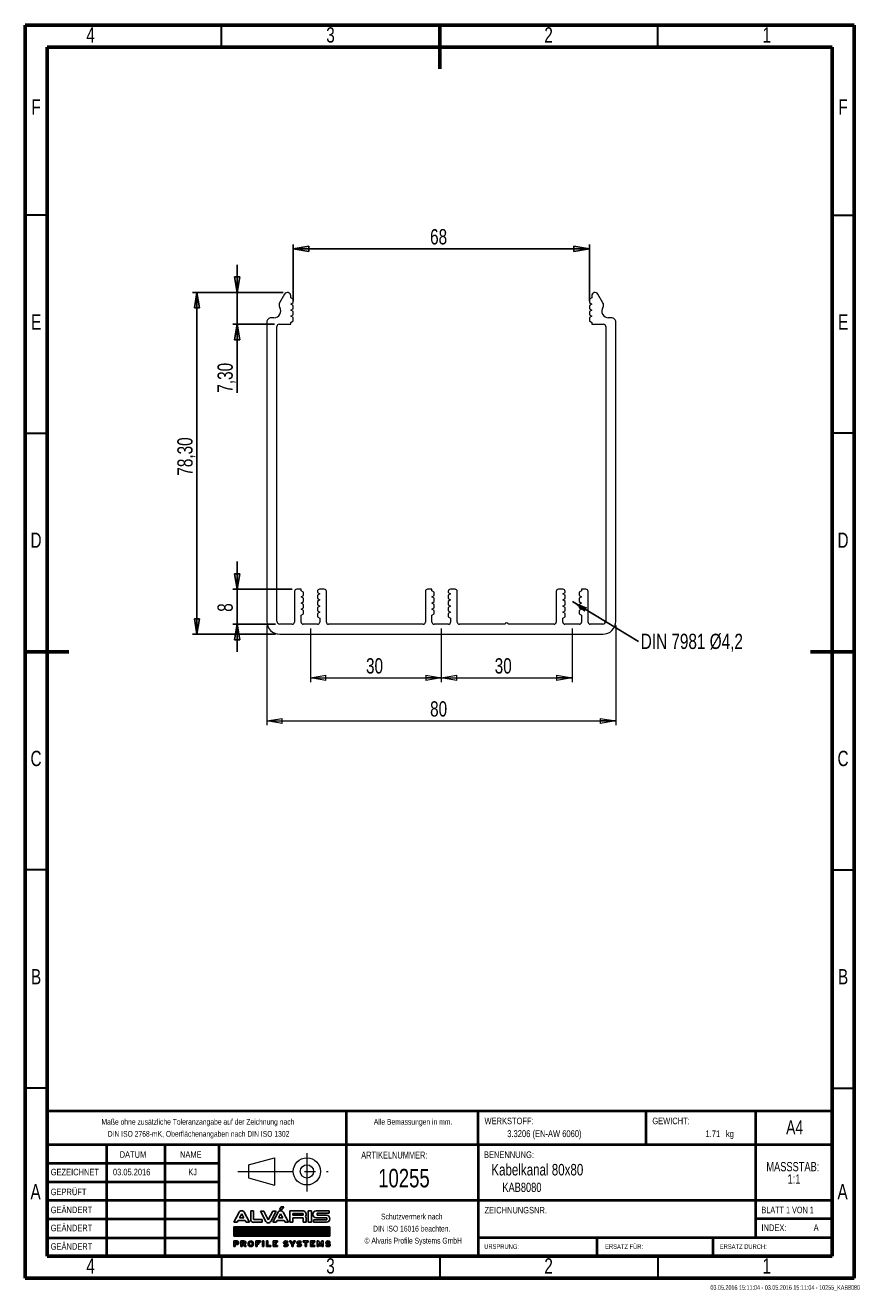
# Model space of a CAD drawing. Header units: millimetres. Extents: x 15 to 206, y 2 to 292.
import ezdxf

# ---------------------------------------------------------------- set-up
doc = ezdxf.new("R2010")
doc.units = ezdxf.units.MM
doc.header["$PDSIZE"] = -1
doc.linetypes.add('CENTERX2', pattern=[20.32, 12.7, -2.54, 2.54, -2.54])
for name, color, linetype in [('FORMAT', 7, 'Continuous'), ('GRAU', 8, 'Continuous'), ('SLD-0', 179, 'Continuous')]:
    doc.layers.add(name, color=color, linetype=linetype)
doc.styles.add('SLDTEXTSTYLE0', font='TXT', dxfattribs={"width": 0.75})
doc.styles.add('SLDTEXTSTYLE1', font='TXT', dxfattribs={"width": 0.692308})
doc.styles.add('SLDTEXTSTYLE2', font='TXT', dxfattribs={"width": 0.7})
doc.dimstyles.new('SLDDIMSTYLE0', dxfattribs={"dimtxt": 3.5, "dimasz": 3.556, "dimexe": 0, "dimexo": 0.0625, "dimgap": 0.875, "dimtad": 1, "dimrnd": 1e-09, "dimzin": 12, "dimdsep": 46, "dimtxsty": 'SLDTEXTSTYLE0', "dimblk1": 'CLOSED', "dimblk2": 'CLOSED', "dimsah": 1, "dimcen": 0.09, "dimadec": 0, "dimazin": 3, "dimtfac": 1, "dimtofl": 0, "dimtmove": 0, "dimatfit": 3, "dimldrblk": 'CLOSED', "dimfxl": 1, "dimfrac": 2, "dimtolj": 1, "dimtzin": 12, "dimarcsym": 0})
doc.dimstyles.new('SLDDIMSTYLE1', dxfattribs={"dimtxt": 3.5, "dimasz": 3.556, "dimexe": 0, "dimexo": 0.0625, "dimgap": 0.875, "dimtad": 1, "dimrnd": 1e-09, "dimzin": 12, "dimdsep": 46, "dimtxsty": 'SLDTEXTSTYLE0', "dimblk1": 'CLOSED', "dimblk2": 'CLOSED', "dimsah": 1, "dimcen": 0.09, "dimadec": 0, "dimazin": 3, "dimtfac": 1, "dimtmove": 0, "dimatfit": 0, "dimldrblk": 'CLOSED', "dimfxl": 1, "dimfrac": 2, "dimtolj": 1, "dimtzin": 12, "dimarcsym": 0})
doc.dimstyles.new('SLDDIMSTYLE2', dxfattribs={"dimtxt": 3.5, "dimasz": 3.556, "dimexe": 0, "dimexo": 0.0625, "dimgap": 0.875, "dimtad": 1, "dimdec": 0, "dimrnd": 1e-09, "dimzin": 12, "dimdsep": 46, "dimtxsty": 'SLDTEXTSTYLE0', "dimblk1": 'CLOSED', "dimblk2": 'CLOSED', "dimsah": 1, "dimcen": 0.09, "dimadec": 0, "dimazin": 3, "dimtfac": 1, "dimtdec": 0, "dimtofl": 0, "dimtmove": 0, "dimatfit": 3, "dimldrblk": 'CLOSED', "dimfxl": 1, "dimfrac": 2, "dimtolj": 1, "dimtzin": 12, "dimarcsym": 0})
doc.dimstyles.new('SLDDIMSTYLE3', dxfattribs={"dimtxt": 0.18, "dimasz": 3.556, "dimexe": 0, "dimexo": 0.0625, "dimgap": 0, "dimtad": 0, "dimtih": 1, "dimtoh": 1, "dimdec": 0, "dimrnd": 1e-09, "dimzin": 0, "dimdsep": 46, "dimtxsty": 'Standard', "dimsah": 1, "dimcen": 0.09, "dimadec": 0, "dimazin": 0, "dimtfac": 3.556, "dimtdec": 0, "dimtofl": 0, "dimtmove": 0, "dimatfit": 3, "dimfxl": 1, "dimfrac": 2, "dimtolj": 1, "dimtzin": 0, "dimarcsym": 0})

# ---------------------------------------------------------------- blocks, each defined once
blk = doc.blocks.new('Block2')
at = {"color": 7, "linetype": 'Continuous', "lineweight": 0}
for p, q in [((276.07, 30.81), (282.06, 32.4)), ((282.06, 32.4), (282.06, 26.16)), ((276.07, 30.81), (276.07, 27.78)), ((276.07, 27.78), (282.06, 26.16))]:
    blk.add_line(p, q, dxfattribs=at)
at = {"color": 7, "linetype": 'CENTERX2', "lineweight": 0}
for p, q in [((289.49, 33.46), (289.49, 24.67)), ((273.66, 29.29), (294.36, 29.29))]:
    blk.add_line(p, q, dxfattribs=at)
at = {"color": 7, "linetype": 'Continuous', "lineweight": 0}
for radius in [3.12, 1.52]:
    blk.add_circle((289.49, 29.29), radius, dxfattribs=at)
blk.add_attdef('AUTOATTR7', (0, 0), '', height=1, dxfattribs=at)
blk = doc.blocks.new('ALVARIS-LOGO_BL1')
at = {"layer": 'SLD-0', "color": 2, "linetype": 'Continuous'}
for p, q in [((-368.6, 33.5), (-327.7, 110.4)), ((-325.1, 67.6), (-308.8, 98.1)), ((-308.8, 98.1), (-292.6, 67.6)), ((-249, 33.5), (-289.9, 110.4)), ((-239.9, 121.2), (-218.3, 121.2)), ((-239.9, 121.2), (-239.9, 55)), ((-218.3, 121.2), (-218.3, 55)), ((-139.8, 117.8), (-165.3, 117.8)), ((-165.3, 117.8), (-124.3, 40.9)), ((-105.4, 53.2), (-139.8, 117.8)), ((-71, 117.8), (-105.4, 53.2)), ((-45.6, 117.8), (-86.5, 40.9)), ((-71.1, 33.5), (-30.2, 110.4)), ((-45.6, 117.8), (-71, 117.8)), ((-27.6, 67.6), (-11.3, 98.1)), ((-18.5, 130.5), (-6, 152.4)), ((-18.5, 130.5), (-2.9, 130.5)), ((-11.3, 98.1), (4.9, 67.6)), ((-6, 152.4), (14.6, 152.4)), ((-2.9, 130.5), (14.6, 152.4)), ((48.5, 33.5), (7.6, 110.4)), ((59.3, 33.5), (59.3, 121.2)), ((59.3, 121.2), (161.1, 121.2)), ((82.2, 100.8), (82.2, 88)), ((161.1, 100.8), (82.2, 100.8)), ((161.1, 88), (161.1, 100.8)), ((198.5, 33.5), (198.5, 121.2)), ((198.5, 121.2), (224.9, 121.2)), ((224.9, 33.5), (224.9, 121.2)), ((260.8, 121.2), (359.8, 121.2)), ((359.8, 102.2), (267.3, 102.2)), ((267.3, 102.2), (267.3, 88)), ((359.8, 121.2), (359.8, 102.2)), ((-368.6, 33.5), (-343.2, 33.5)), ((-343.2, 33.5), (-335.2, 48.5)), ((-335.2, 48.5), (-282.4, 48.5)), ((-292.6, 67.6), (-325.1, 67.6)), ((-282.4, 48.5), (-274.4, 33.5)), ((-274.4, 33.5), (-249, 33.5)), ((-218.3, 55), (-151.8, 55)), ((-151.8, 33.5), (-218.3, 33.5)), ((-151.8, 55), (-151.8, 33.5)), ((-71.1, 33.5), (-45.7, 33.5)), ((-45.7, 33.5), (-37.7, 48.5)), ((-37.7, 48.5), (15.1, 48.5)), ((4.9, 67.6), (-27.6, 67.6)), ((15.1, 48.5), (23.1, 33.5)), ((23.1, 33.5), (48.5, 33.5)), ((82.2, 33.5), (59.3, 33.5)), ((82.2, 88), (161.1, 88)), ((82.2, 67.6), (82.2, 33.5)), ((82.2, 67.6), (161.1, 67.6)), ((161.1, 67.6), (161.1, 33.5)), ((161.1, 33.5), (184, 33.5)), ((184, 33.5), (184, 67.6)), ((224.9, 33.5), (198.5, 33.5)), ((241.1, 33.5), (241.1, 52.7)), ((241.1, 52.7), (341.3, 52.7)), ((241.1, 33.5), (340, 33.5)), ((341.3, 67.6), (260.8, 67.6)), ((267.3, 88), (340, 88)), ((341.3, 52.7), (341.3, 67.6)), ((-368.6, -1.7), (365.4, -1.7)), ((-368.6, -72.5), (-368.6, -1.7)), ((365.4, -1.7), (-368.6, -1.7)), ((-368.6, -1.7), (-368.6, -72.5)), ((-368.6, -71.5), (-298.8, -1.7)), ((-368.6, -67.5), (-302.8, -1.7)), ((-368.6, -63.6), (-306.7, -1.7)), ((-368.6, -59.6), (-310.7, -1.7)), ((-368.6, -55.7), (-314.6, -1.7)), ((-368.6, -51.7), (-318.6, -1.7)), ((-368.6, -47.8), (-322.5, -1.7)), ((-368.6, -43.8), (-326.5, -1.7)), ((-368.6, -39.9), (-330.5, -1.7)), ((-368.6, -35.9), (-334.4, -1.7)), ((-368.6, -31.9), (-338.4, -1.7)), ((-368.6, -28), (-342.3, -1.7)), ((-368.6, -24), (-346.3, -1.7)), ((-368.6, -20.1), (-350.2, -1.7)), ((-368.6, -16.1), (-354.2, -1.7)), ((-368.6, -12.2), (-358.1, -1.7)), ((-368.6, -8.2), (-362.1, -1.7)), ((-368.6, -4.3), (-366, -1.7)), ((365.4, -72.5), (-368.6, -72.5)), ((-368.6, -72.5), (365.4, -72.5)), ((-365.7, -72.5), (-294.9, -1.7)), ((-361.7, -72.5), (-290.9, -1.7)), ((-357.8, -72.5), (-287, -1.7)), ((-353.8, -72.5), (-283, -1.7)), ((-349.8, -72.5), (-279.1, -1.7)), ((-345.9, -72.5), (-275.1, -1.7)), ((-341.9, -72.5), (-271.2, -1.7)), ((-338, -72.5), (-267.2, -1.7)), ((-334, -72.5), (-263.2, -1.7)), ((-330.1, -72.5), (-259.3, -1.7)), ((-326.1, -72.5), (-255.3, -1.7)), ((-322.2, -72.5), (-251.4, -1.7)), ((-318.2, -72.5), (-247.4, -1.7)), ((-314.3, -72.5), (-243.5, -1.7)), ((-310.3, -72.5), (-239.5, -1.7)), ((-306.4, -72.5), (-235.6, -1.7)), ((-302.4, -72.5), (-231.6, -1.7)), ((-298.5, -72.5), (-227.7, -1.7)), ((-294.5, -72.5), (-223.7, -1.7)), ((-290.5, -72.5), (-219.8, -1.7)), ((-286.6, -72.5), (-215.8, -1.7)), ((-282.6, -72.5), (-211.8, -1.7)), ((-278.7, -72.5), (-207.9, -1.7)), ((-274.7, -72.5), (-203.9, -1.7)), ((-270.8, -72.5), (-200, -1.7)), ((-266.8, -72.5), (-196, -1.7)), ((-262.9, -72.5), (-192.1, -1.7)), ((-258.9, -72.5), (-188.1, -1.7)), ((-255, -72.5), (-184.2, -1.7)), ((-251, -72.5), (-180.2, -1.7)), ((-247.1, -72.5), (-176.3, -1.7)), ((-243.1, -72.5), (-172.3, -1.7)), ((-239.2, -72.5), (-168.4, -1.7)), ((-235.2, -72.5), (-164.4, -1.7)), ((-231.2, -72.5), (-160.5, -1.7)), ((-227.3, -72.5), (-156.5, -1.7)), ((-223.3, -72.5), (-152.5, -1.7)), ((-219.4, -72.5), (-148.6, -1.7)), ((-215.4, -72.5), (-144.6, -1.7)), ((-211.5, -72.5), (-140.7, -1.7)), ((-207.5, -72.5), (-136.7, -1.7)), ((-203.6, -72.5), (-132.8, -1.7)), ((-199.6, -72.5), (-128.8, -1.7)), ((-195.7, -72.5), (-124.9, -1.7)), ((-191.7, -72.5), (-120.9, -1.7)), ((-187.8, -72.5), (-117, -1.7)), ((-183.8, -72.5), (-113, -1.7)), ((-179.8, -72.5), (-109.1, -1.7)), ((-175.9, -72.5), (-105.1, -1.7)), ((-171.9, -72.5), (-101.2, -1.7)), ((-168, -72.5), (-97.2, -1.7)), ((-164, -72.5), (-93.2, -1.7)), ((-160.1, -72.5), (-89.3, -1.7)), ((-156.1, -72.5), (-85.3, -1.7)), ((-152.2, -72.5), (-81.4, -1.7)), ((-148.2, -72.5), (-77.4, -1.7)), ((-144.3, -72.5), (-73.5, -1.7)), ((-140.3, -72.5), (-69.5, -1.7)), ((-136.4, -72.5), (-65.6, -1.7)), ((-132.4, -72.5), (-61.6, -1.7)), ((-128.5, -72.5), (-57.7, -1.7)), ((-124.5, -72.5), (-53.7, -1.7)), ((-120.5, -72.5), (-49.8, -1.7)), ((-116.6, -72.5), (-45.8, -1.7)), ((-112.6, -72.5), (-41.8, -1.7)), ((-108.7, -72.5), (-37.9, -1.7)), ((-104.7, -72.5), (-33.9, -1.7)), ((-100.8, -72.5), (-30, -1.7)), ((-96.8, -72.5), (-26, -1.7)), ((-92.9, -72.5), (-22.1, -1.7)), ((-88.9, -72.5), (-18.1, -1.7)), ((-85, -72.5), (-14.2, -1.7)), ((-81, -72.5), (-10.2, -1.7)), ((-77.1, -72.5), (-6.3, -1.7)), ((-73.1, -72.5), (-2.3, -1.7)), ((-69.2, -72.5), (1.6, -1.7)), ((-65.2, -72.5), (5.6, -1.7)), ((-61.2, -72.5), (9.5, -1.7)), ((-57.3, -72.5), (13.5, -1.7)), ((-53.3, -72.5), (17.5, -1.7)), ((-49.4, -72.5), (21.4, -1.7)), ((-45.4, -72.5), (25.4, -1.7)), ((-41.5, -72.5), (29.3, -1.7)), ((-37.5, -72.5), (33.3, -1.7)), ((-33.6, -72.5), (37.2, -1.7)), ((-29.6, -72.5), (41.2, -1.7)), ((-25.7, -72.5), (45.1, -1.7)), ((-21.7, -72.5), (49.1, -1.7)), ((-17.8, -72.5), (53, -1.7)), ((-13.8, -72.5), (57, -1.7)), ((-9.8, -72.5), (60.9, -1.7)), ((-5.9, -72.5), (64.9, -1.7)), ((-1.9, -72.5), (68.8, -1.7)), ((2, -72.5), (72.8, -1.7)), ((6, -72.5), (76.8, -1.7)), ((9.9, -72.5), (80.7, -1.7)), ((13.9, -72.5), (84.7, -1.7)), ((17.8, -72.5), (88.6, -1.7)), ((21.8, -72.5), (92.6, -1.7)), ((25.7, -72.5), (96.5, -1.7)), ((29.7, -72.5), (100.5, -1.7)), ((33.6, -72.5), (104.4, -1.7)), ((37.6, -72.5), (108.4, -1.7)), ((41.5, -72.5), (112.3, -1.7)), ((45.5, -72.5), (116.3, -1.7)), ((49.5, -72.5), (120.2, -1.7)), ((53.4, -72.5), (124.2, -1.7)), ((57.4, -72.5), (128.1, -1.7)), ((61.3, -72.5), (132.1, -1.7)), ((65.3, -72.5), (136.1, -1.7)), ((69.2, -72.5), (140, -1.7)), ((73.2, -72.5), (144, -1.7)), ((77.1, -72.5), (147.9, -1.7)), ((81.1, -72.5), (151.9, -1.7)), ((85, -72.5), (155.8, -1.7)), ((89, -72.5), (159.8, -1.7)), ((92.9, -72.5), (163.7, -1.7)), ((96.9, -72.5), (167.7, -1.7)), ((100.8, -72.5), (171.6, -1.7)), ((104.8, -72.5), (175.6, -1.7)), ((108.8, -72.5), (179.5, -1.7)), ((112.7, -72.5), (183.5, -1.7)), ((116.7, -72.5), (187.5, -1.7)), ((120.6, -72.5), (191.4, -1.7)), ((124.6, -72.5), (195.4, -1.7)), ((128.5, -72.5), (199.3, -1.7)), ((132.5, -72.5), (203.3, -1.7)), ((136.4, -72.5), (207.2, -1.7)), ((140.4, -72.5), (211.2, -1.7)), ((144.3, -72.5), (215.1, -1.7)), ((148.3, -72.5), (219.1, -1.7)), ((152.2, -72.5), (223, -1.7)), ((156.2, -72.5), (227, -1.7)), ((160.1, -72.5), (230.9, -1.7)), ((164.1, -72.5), (234.9, -1.7)), ((168.1, -72.5), (238.8, -1.7)), ((172, -72.5), (242.8, -1.7)), ((176, -72.5), (246.8, -1.7)), ((179.9, -72.5), (250.7, -1.7)), ((183.9, -72.5), (254.7, -1.7)), ((187.8, -72.5), (258.6, -1.7)), ((191.8, -72.5), (262.6, -1.7)), ((195.7, -72.5), (266.5, -1.7)), ((199.7, -72.5), (270.5, -1.7)), ((203.6, -72.5), (274.4, -1.7)), ((207.6, -72.5), (278.4, -1.7)), ((211.5, -72.5), (282.3, -1.7)), ((215.5, -72.5), (286.3, -1.7)), ((219.5, -72.5), (290.2, -1.7)), ((223.4, -72.5), (294.2, -1.7)), ((227.4, -72.5), (298.1, -1.7)), ((231.3, -72.5), (302.1, -1.7)), ((235.3, -72.5), (306.1, -1.7)), ((239.2, -72.5), (310, -1.7)), ((243.2, -72.5), (314, -1.7)), ((247.1, -72.5), (317.9, -1.7)), ((251.1, -72.5), (321.9, -1.7)), ((255, -72.5), (325.8, -1.7)), ((259, -72.5), (329.8, -1.7)), ((262.9, -72.5), (333.7, -1.7)), ((266.9, -72.5), (337.7, -1.7)), ((270.8, -72.5), (341.6, -1.7)), ((274.8, -72.5), (345.6, -1.7)), ((278.8, -72.5), (349.5, -1.7)), ((282.7, -72.5), (353.5, -1.7)), ((286.7, -72.5), (357.5, -1.7)), ((290.6, -72.5), (361.4, -1.7)), ((294.6, -72.5), (365.4, -1.7)), ((298.5, -72.5), (365.4, -5.6)), ((302.5, -72.5), (365.4, -9.5)), ((306.4, -72.5), (365.4, -13.5)), ((310.4, -72.5), (365.4, -17.4)), ((314.3, -72.5), (365.4, -21.4)), ((318.3, -72.5), (365.4, -25.3)), ((322.2, -72.5), (365.4, -29.3)), ((326.2, -72.5), (365.4, -33.2)), ((330.1, -72.5), (365.4, -37.2)), ((334.1, -72.5), (365.4, -41.1)), ((338.1, -72.5), (365.4, -45.1)), ((342, -72.5), (365.4, -49.1)), ((346, -72.5), (365.4, -53)), ((349.9, -72.5), (365.4, -57)), ((353.9, -72.5), (365.4, -60.9)), ((357.8, -72.5), (365.4, -64.9)), ((361.8, -72.5), (365.4, -68.8)), ((365.4, -1.7), (365.4, -72.5)), ((365.4, -72.5), (365.4, -1.7)), ((-368.6, -108.1), (-368.6, -152.4)), ((-368.6, -108.1), (-345.2, -108.1)), ((-368.6, -152.4), (-359.4, -152.4)), ((-359.4, -127.2), (-359.4, -117.3)), ((-359.4, -117.3), (-346.2, -117.3)), ((-359.4, -127.2), (-346.2, -127.2)), ((-359.4, -152.4), (-359.4, -136.5)), ((-359.4, -136.5), (-345.2, -136.5)), ((-314.5, -108.1), (-314.5, -152.4)), ((-314.5, -108.1), (-291.1, -108.1)), ((-314.5, -152.4), (-305.3, -152.4)), ((-305.3, -127.2), (-305.3, -117.3)), ((-305.3, -117.3), (-292, -117.3)), ((-305.3, -127.2), (-292, -127.2)), ((-305.3, -152.4), (-305.3, -136.5)), ((-305.3, -136.5), (-295.3, -136.5)), ((-295.3, -136.5), (-286.5, -152.4)), ((-275, -152.4), (-286.5, -152.4)), ((-284.6, -134.9), (-275, -152.4)), ((-200.9, -108.1), (-166.2, -108.1)), ((-200.9, -152.4), (-200.9, -108.1)), ((-191.2, -152.4), (-200.9, -152.4)), ((-166.2, -117.3), (-191.2, -117.3)), ((-191.2, -117.3), (-191.2, -124.8)), ((-191.2, -124.8), (-176.7, -124.8)), ((-176.7, -133.5), (-191.2, -133.5)), ((-191.2, -133.5), (-191.2, -152.4)), ((-176.7, -124.8), (-176.7, -133.5)), ((-166.2, -108.1), (-166.2, -117.3)), ((-149.7, -108.1), (-140, -108.1)), ((-149.7, -152.4), (-149.7, -108.1)), ((-140, -152.4), (-149.7, -152.4)), ((-140, -108.1), (-140, -152.4)), ((-119.3, -108.1), (-119.3, -152.4)), ((-109.6, -108.1), (-119.3, -108.1)), ((-119.3, -152.4), (-85.2, -152.4)), ((-109.6, -142.7), (-109.6, -108.1)), ((-85.2, -142.7), (-109.6, -142.7)), ((-85.2, -152.4), (-85.2, -142.7)), ((-68.9, -152.4), (-68.9, -108.1)), ((-68.9, -108.1), (-35, -108.1)), ((-35, -152.4), (-68.9, -152.4)), ((-35, -117.3), (-58.9, -117.3)), ((-58.9, -117.3), (-58.9, -124.8)), ((-58.9, -124.8), (-45.3, -124.8)), ((-45.3, -132.9), (-58.9, -132.9)), ((-58.9, -132.9), (-58.9, -142.7)), ((-58.9, -142.7), (-35, -142.7)), ((-45.3, -124.8), (-45.3, -132.9)), ((-35, -108.1), (-35, -117.3)), ((-35, -142.7), (-35, -152.4)), ((17.6, -139.1), (10.3, -145.2)), ((27, -126.1), (28.9, -126.1)), ((27, -135.3), (28.9, -135.3)), ((38.3, -122.2), (45.7, -116.2)), ((55.9, -108.1), (67.4, -108.1)), ((74.5, -135.1), (55.9, -108.1)), ((67.4, -108.1), (79.2, -127.4)), ((74.5, -152.4), (74.5, -135.1)), ((83.9, -152.4), (74.5, -152.4)), ((79.2, -127.4), (91, -108.1)), ((102.5, -108.1), (83.9, -135.1)), ((83.9, -135.1), (83.9, -152.4)), ((91, -108.1), (102.5, -108.1)), ((120.4, -139.1), (113, -145.2)), ((129.8, -126.1), (131.6, -126.1)), ((129.8, -135.3), (131.6, -135.3)), ((141.1, -122.2), (148.4, -116.2)), ((161.8, -117.3), (161.8, -108.1)), ((161.8, -108.1), (199.3, -108.1)), ((175.8, -117.3), (161.8, -117.3)), ((175.8, -152.4), (175.8, -117.3)), ((185.6, -152.4), (175.8, -152.4)), ((199.3, -117.3), (185.6, -117.3)), ((185.6, -117.3), (185.6, -152.4)), ((199.3, -108.1), (199.3, -117.3)), ((216.2, -152.4), (216.2, -108.1)), ((216.2, -108.1), (250.1, -108.1)), ((250.1, -152.4), (216.2, -152.4)), ((250.1, -117.3), (226.2, -117.3)), ((226.2, -117.3), (226.2, -124.8)), ((226.2, -124.8), (239.8, -124.8)), ((239.8, -132.9), (226.2, -132.9)), ((226.2, -132.9), (226.2, -142.7)), ((226.2, -142.7), (250.1, -142.7)), ((239.8, -124.8), (239.8, -132.9)), ((250.1, -108.1), (250.1, -117.3)), ((250.1, -142.7), (250.1, -152.4)), ((268.4, -152.4), (268.4, -108.1)), ((268.4, -108.1), (278, -108.1)), ((278.4, -152.4), (268.4, -152.4)), ((291.1, -134.4), (278, -108.1)), ((278.4, -127.9), (291.1, -152.4)), ((278.4, -127.9), (278.4, -152.4)), ((291.1, -134.4), (304.2, -108.1)), ((303.8, -127.9), (291.1, -152.4)), ((303.8, -127.9), (303.8, -152.4)), ((303.8, -152.4), (313.8, -152.4)), ((304.2, -108.1), (313.8, -108.1)), ((313.8, -152.4), (313.8, -108.1)), ((340.6, -139.1), (333.2, -145.2)), ((350, -126.1), (351.9, -126.1)), ((350, -135.3), (351.9, -135.3)), ((361.3, -122.2), (368.6, -116.2))]:
    blk.add_line(p, q, dxfattribs=at)
for centre, radius, start, end in [((-308.8, 99.3), 21.9, 30.42764, 149.57236), ((-11.3, 99.3), 21.9, 30.42764, 149.57236), ((156.9, 94.5), 27, 321.76228, 80.96222), ((262.3, 94.4), 26.9, 93.03544, 266.96456), ((-218.3, 55), 21.6, 180, 270), ((-105.4, 52), 21.9, 210.42764, 329.57236), ((161, 61.2), 23.9, 15.46235, 43.90993), ((338.1, 60.7), 27.3, 273.93117, 86.06883), ((-346.2, -122.3), 4.96, 270, 90), ((-345.2, -122.3), 14.2, 270, 90), ((-292, -122.3), 4.96, 270, 90), ((-291.1, -122.3), 14.2, 297.02151, 90), ((28.9, -127.2), 16.5, 226.72744, 270.01421), ((27, -134.2), 16.5, 46.72744, 90.01421), ((131.6, -127.2), 16.5, 226.72744, 270.01421), ((129.8, -134.2), 16.5, 46.72744, 90.01421), ((351.9, -127.2), 16.5, 226.72744, 270.01421), ((350, -134.2), 16.5, 46.72744, 90.01421)]:
    blk.add_arc(centre, radius, start, end, dxfattribs=at)
for centre, major_axis, ratio in [((-239.3, -130.2), (0, 22.2), 0.948396), ((-239.3, -130.1), (0, 13.9), 0.802774)]:
    blk.add_ellipse(centre, major_axis=major_axis, ratio=ratio, dxfattribs=at)
for centre, major_axis, ratio, start_param, end_param in [((27, -122.1), (-16.6, 0), 0.794296, 4.712389, 7.853982), ((28.9, -139.2), (20.9, 0), 0.630369, 3.608164, 4.712389), ((27, -121.9), (-6.28, 0), 0.661774, 4.712389, 7.853982), ((27, -122.1), (-20.9, 0), 0.630369, 3.608164, 4.712389), ((28.9, -139.2), (16.6, 0), 0.794296, 4.712389, 7.853982), ((28.9, -139.5), (6.28, 0), 0.661774, 4.712389, 7.853982), ((129.8, -122.1), (-16.6, 0), 0.794296, 4.712389, 7.853982), ((131.6, -139.2), (20.9, 0), 0.630369, 3.608164, 4.712389), ((129.8, -121.9), (-6.28, 0), 0.661774, 4.712389, 7.853982), ((129.8, -122.1), (-20.9, 0), 0.630369, 3.608164, 4.712389), ((131.6, -139.2), (16.6, 0), 0.794296, 4.712389, 7.853982), ((131.6, -139.5), (6.28, 0), 0.661774, 4.712389, 7.853982), ((350, -122.1), (-16.6, 0), 0.794296, 4.712389, 7.853982), ((351.9, -139.2), (20.9, 0), 0.630369, 3.608164, 4.712389), ((350, -121.9), (-6.28, 0), 0.661774, 4.712389, 7.853982), ((350, -122.1), (-20.9, 0), 0.630369, 3.608164, 4.712389), ((351.9, -139.2), (16.6, 0), 0.794296, 4.712389, 7.853982), ((351.9, -139.5), (6.28, 0), 0.661774, 4.712389, 7.853982)]:
    blk.add_ellipse(centre, major_axis=major_axis, ratio=ratio, start_param=start_param, end_param=end_param, dxfattribs=at)
blk = doc.blocks.new('SW_NOTE_0')
at = {"color": 0, "linetype": 'Continuous', "lineweight": 0, "char_height": 2.117, "attachment_point": 2, "style": 'SLDTEXTSTYLE0'}
for s, insert in [('MASSSTAB:', (6.98, 2.73)), ('1:1', (7.25, -0.09))]:
    blk.add_mtext(s, dxfattribs=dict(at, insert=insert))
blk = doc.blocks.new('SW_NOTE_1')
at = {"color": 0, "linetype": 'Continuous', "lineweight": 0, "char_height": 1.3229, "attachment_point": 2, "style": 'SLDTEXTSTYLE2'}
for s, insert in [('Schutzvermerk nach', (8.16, 1.71)), ('DIN ISO 16016 beachten.', (8.15, -1.06)), ('© Alvaris Profile Systems GmbH', (8.5, -3.82))]:
    blk.add_mtext(s, dxfattribs=dict(at, insert=insert))
blk = doc.blocks.new('SW_NOTE_2')
at = {"color": 0, "linetype": 'Continuous', "lineweight": 0, "char_height": 1.3229, "attachment_point": 2, "style": 'SLDTEXTSTYLE2'}
for s, insert in [('Maße ohne zusätzliche Toleranzangabe auf der Zeichnung nach', (25.55, 1.71)), ('DIN ISO 2768-mK, Oberflächenangaben nach DIN ISO 1302', (25.69, -1.06))]:
    blk.add_mtext(s, dxfattribs=dict(at, insert=insert))
blk = doc.blocks.new('_CLOSED')
at = {"color": 0, "linetype": 'ByBlock', "lineweight": -2}
for p, q in [((-1, 0.166667), (0, 0)), ((-1, 0.166667), (-1, -0.166667)), ((0, 0), (-1, -0.166667)), ((0, 0), (-1, 0))]:
    blk.add_line(p, q, dxfattribs=at)
blk = doc.blocks.new('_D')
at = {"color": 7, "linetype": 'Continuous', "lineweight": 0}
for p, q in [((80.36, 153.8), (80.36, 141.5)), ((110.36, 153.8), (110.36, 141.5)), ((80.36, 142.5), (110.36, 142.5))]:
    blk.add_line(p, q, dxfattribs=at)
at = {"color": 7, "linetype": 'Continuous', "lineweight": 0, "xscale": 3.556, "yscale": 3.556}
for p, rotation in [((80.36, 142.5), 179.9999961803), ((110.36, 142.5), 359.9999961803)]:
    blk.add_blockref('_CLOSED', p, dxfattribs=dict(at, rotation=rotation))
at = {"color": 7, "linetype": 'Continuous', "lineweight": 0, "insert": (93.11, 147.01), "char_height": 3.5, "attachment_point": 1, "rotation": 360, "style": 'SLDTEXTSTYLE0'}
blk.add_mtext('30', dxfattribs=at)
blk = doc.blocks.new('_D_1')
at = {"color": 7, "linetype": 'Continuous', "lineweight": 0}
for p, q in [((110.36, 153.8), (110.36, 141.5)), ((140.36, 153.8), (140.36, 141.5)), ((110.36, 142.5), (140.36, 142.5))]:
    blk.add_line(p, q, dxfattribs=at)
at = {"color": 7, "linetype": 'Continuous', "lineweight": 0, "xscale": 3.556, "yscale": 3.556}
for p, rotation in [((110.36, 142.5), 180.0000038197), ((140.36, 142.5), 3.8197e-06)]:
    blk.add_blockref('_CLOSED', p, dxfattribs=dict(at, rotation=rotation))
at = {"color": 7, "linetype": 'Continuous', "lineweight": 0, "insert": (122.61, 147.01), "char_height": 3.5, "attachment_point": 1, "rotation": 0, "style": 'SLDTEXTSTYLE0'}
blk.add_mtext('30', dxfattribs=at)
blk = doc.blocks.new('_D_2')
at = {"layer": 'GRAU'}
for p, q in [((74.11, 230.8), (53.36, 230.8)), ((54.36, 230.8), (54.36, 152.5)), ((72.36, 152.5), (53.36, 152.5))]:
    blk.add_line(p, q, dxfattribs=at)
at = {"layer": 'GRAU', "xscale": 3.556, "yscale": 3.556}
for p, rotation in [((54.36, 230.8), 90), ((54.36, 152.5), 270)]:
    blk.add_blockref('_CLOSED', p, dxfattribs=dict(at, rotation=rotation))
at = {"layer": 'GRAU', "insert": (49.85, 188.82), "char_height": 3.5, "attachment_point": 1, "rotation": 90, "style": 'SLDTEXTSTYLE0'}
blk.add_mtext('78,30', dxfattribs=at)
blk = doc.blocks.new('_D_3')
at = {"layer": 'GRAU'}
for p, q in [((63.57, 230.8), (63.57, 237.15)), ((74.11, 230.8), (62.57, 230.8)), ((63.57, 230.8), (63.57, 223.5)), ((72.16, 223.5), (62.57, 223.5)), ((63.57, 223.5), (63.57, 207.84))]:
    blk.add_line(p, q, dxfattribs=at)
at = {"layer": 'GRAU', "xscale": 3.556, "yscale": 3.556}
for p, rotation in [((63.57, 230.8), 269.9999575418), ((63.57, 223.5), 89.9999575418)]:
    blk.add_blockref('_CLOSED', p, dxfattribs=dict(at, rotation=rotation))
at = {"layer": 'GRAU', "insert": (59.06, 207.84), "char_height": 3.5, "attachment_point": 1, "rotation": 90, "style": 'SLDTEXTSTYLE0'}
blk.add_mtext('7,30', dxfattribs=at)
blk = doc.blocks.new('_D_4')
at = {"color": 7, "linetype": 'Continuous', "lineweight": 0}
for p, q in [((70.36, 154.5), (70.36, 131.64)), ((150.36, 154.5), (150.36, 131.64)), ((70.36, 132.64), (150.36, 132.64))]:
    blk.add_line(p, q, dxfattribs=at)
at = {"color": 7, "linetype": 'Continuous', "lineweight": 0, "xscale": 3.556, "yscale": 3.556}
for p, rotation in [((70.36, 132.64, -500), 180.0000016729), ((150.36, 132.64, -500), 1.6729e-06)]:
    blk.add_blockref('_CLOSED', p, dxfattribs=dict(at, rotation=rotation))
at = {"color": 7, "linetype": 'Continuous', "lineweight": 0, "insert": (107.8, 137.15), "char_height": 3.5, "attachment_point": 1, "rotation": 0, "style": 'SLDTEXTSTYLE0'}
blk.add_mtext('80', dxfattribs=at)
blk = doc.blocks.new('_D_5')
at = {"layer": 'GRAU'}
for p, q in [((63.57, 162.8), (63.57, 169.15)), ((76.21, 162.8), (62.57, 162.8)), ((63.57, 162.8), (63.57, 154.8)), ((72.36, 154.8), (62.57, 154.8)), ((63.57, 154.8), (63.57, 148.45))]:
    blk.add_line(p, q, dxfattribs=at)
at = {"layer": 'GRAU', "xscale": 3.556, "yscale": 3.556}
for p, rotation in [((63.57, 162.8, -500), 270.0000402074), ((63.57, 154.8, -500), 90.0000402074)]:
    blk.add_blockref('_CLOSED', p, dxfattribs=dict(at, rotation=rotation))
at = {"layer": 'GRAU', "insert": (59.06, 157.64), "char_height": 3.5, "attachment_point": 1, "rotation": 90, "style": 'SLDTEXTSTYLE0'}
blk.add_mtext('8', dxfattribs=at)
blk = doc.blocks.new('_D_6')
at = {"layer": 'GRAU'}
for p, q in [((76.41, 228.83), (76.41, 241.8)), ((76.41, 240.8), (144.31, 240.8)), ((144.31, 228.83), (144.31, 241.8))]:
    blk.add_line(p, q, dxfattribs=at)
at = {"layer": 'GRAU', "xscale": 3.556, "yscale": 3.556, "rotation": 180}
blk.add_blockref('_CLOSED', (76.41, 240.8, -500), dxfattribs=at)
at = {"layer": 'GRAU', "xscale": 3.556, "yscale": 3.556}
blk.add_blockref('_CLOSED', (144.31, 240.8, -500), dxfattribs=at)
at = {"layer": 'GRAU', "insert": (107.8, 245.31), "char_height": 3.5, "attachment_point": 1, "style": 'SLDTEXTSTYLE0'}
blk.add_mtext('68', dxfattribs=at)
blk = doc.blocks.new('SW_NOTE_3')
at = {"layer": 'GRAU', "color": 0, "insert": (0.53, 1.75), "char_height": 3.5, "attachment_point": 1, "style": 'SLDTEXTSTYLE0'}
blk.add_mtext('DIN 7981 Ø4,2', dxfattribs=at)

msp = doc.modelspace()

# ---------------------------------------------------------------- linework, layer by layer
at = {"color": 7, "linetype": 'Continuous', "lineweight": 60}
for p, q in [((205, 292), (15, 292)), ((15, 292), (15, 5)), ((110, 282), (110, 292)), ((205, 5), (205, 292)), ((20, 287), (200, 287)), ((20, 10), (20, 287)), ((200, 287), (200, 10)), ((15, 148.5), (25, 148.5)), ((195, 148.5), (205, 148.5)), ((20, 10), (200, 10)), ((15, 5), (205, 5))]:
    msp.add_line(p, q, dxfattribs=at)
at = {"color": 7, "linetype": 'Continuous', "lineweight": 30}
for p, q in [((60, 287), (60, 292)), ((160, 287), (160, 292)), ((20, 248.5), (15, 248.5)), ((200, 248.5), (205, 248.5)), ((20, 198.5), (15, 198.5)), ((200, 198.651), (205, 198.651)), ((20, 98.5), (15, 98.5)), ((200, 98.5), (205, 98.5)), ((20, 48.5), (15, 48.5)), ((200, 48.5), (205, 48.5)), ((60, 10), (60, 5)), ((110, 10), (110, 5)), ((160, 10), (160, 5))]:
    msp.add_line(p, q, dxfattribs=at)
at = {"color": 7, "linetype": 'Continuous', "lineweight": 15}
for p, q in [((74.454, 230.425), (73.298, 228.422)), ((75.857, 229.554), (75.857, 230.049)), ((76.414, 229.233), (75.857, 229.554)), ((76.414, 228.468), (76.414, 229.233)), ((144.87, 229.554), (144.314, 229.233)), ((144.314, 229.233), (144.314, 228.468)), ((144.87, 230.049), (144.87, 229.554)), ((147.43, 228.422), (146.273, 230.425)), ((75.864, 228.151), (76.414, 228.468)), ((76.414, 227.833), (75.864, 228.151)), ((75.864, 226.751), (76.414, 227.068)), ((76.414, 226.433), (75.864, 226.751)), ((76.414, 227.068), (76.414, 227.833)), ((76.414, 225.668), (76.414, 226.433)), ((144.314, 228.468), (144.864, 228.151)), ((144.864, 228.151), (144.314, 227.833)), ((144.314, 227.833), (144.314, 227.068)), ((144.314, 227.068), (144.864, 226.751)), ((144.864, 226.751), (144.314, 226.433)), ((144.314, 226.433), (144.314, 225.668)), ((70.364, 224.001), (70.364, 155.501)), ((72.014, 225.001), (71.364, 225.001)), ((73.164, 223.501), (75.863, 223.501)), ((75.863, 223.95), (76.414, 224.268)), ((75.863, 223.501), (75.863, 223.95)), ((75.864, 225.351), (76.414, 225.668)), ((76.414, 225.033), (75.864, 225.351)), ((76.414, 224.268), (76.414, 225.033)), ((144.314, 225.668), (144.864, 225.351)), ((144.864, 225.351), (144.314, 225.033)), ((144.314, 225.033), (144.314, 224.268)), ((144.314, 224.268), (144.865, 223.95)), ((144.865, 223.95), (144.865, 223.501)), ((144.865, 223.501), (147.564, 223.501)), ((149.364, 225.001), (148.714, 225.001)), ((150.364, 155.501), (150.364, 224.001)), ((72.664, 155.501), (72.664, 223.001)), ((148.064, 223.001), (148.064, 155.501)), ((78.214, 162.801), (77.214, 162.801)), ((78.214, 162.451), (78.214, 162.801)), ((78.764, 162.133), (78.214, 162.451)), ((83.514, 162.801), (82.464, 162.801)), ((108.214, 162.801), (107.214, 162.801)), ((108.214, 162.451), (108.214, 162.801)), ((108.764, 162.133), (108.214, 162.451)), ((113.514, 162.801), (112.464, 162.801)), ((138.264, 162.801), (137.214, 162.801)), ((142.514, 162.451), (141.964, 162.133)), ((142.514, 162.801), (142.514, 162.451)), ((143.514, 162.801), (142.514, 162.801)), ((76.714, 162.301), (76.714, 155.301)), ((78.214, 161.051), (78.764, 161.368)), ((78.764, 160.733), (78.214, 161.051)), ((78.214, 159.651), (78.764, 159.968)), ((78.764, 159.333), (78.214, 159.651)), ((78.764, 161.368), (78.764, 162.133)), ((78.764, 159.968), (78.764, 160.733)), ((81.964, 162.301), (81.964, 162.068)), ((81.964, 162.068), (82.514, 161.751)), ((82.514, 161.751), (81.964, 161.433)), ((81.964, 161.433), (81.964, 160.668)), ((81.964, 160.668), (82.514, 160.351)), ((82.514, 160.351), (81.964, 160.033)), ((81.964, 160.033), (81.964, 159.268)), ((84.014, 155.301), (84.014, 162.301)), ((106.714, 162.301), (106.714, 155.301)), ((108.214, 161.051), (108.764, 161.368)), ((108.764, 160.733), (108.214, 161.051)), ((108.214, 159.651), (108.764, 159.968)), ((108.764, 159.333), (108.214, 159.651)), ((108.764, 161.368), (108.764, 162.133)), ((108.764, 159.968), (108.764, 160.733)), ((111.964, 162.301), (111.964, 162.068)), ((111.964, 162.068), (112.514, 161.751)), ((112.514, 161.751), (111.964, 161.433)), ((111.964, 161.433), (111.964, 160.668)), ((111.964, 160.668), (112.514, 160.351)), ((112.514, 160.351), (111.964, 160.033)), ((111.964, 160.033), (111.964, 159.268)), ((114.014, 155.301), (114.014, 162.301)), ((136.714, 162.301), (136.714, 155.301)), ((138.214, 161.751), (138.764, 162.068)), ((138.764, 161.433), (138.214, 161.751)), ((138.214, 160.351), (138.764, 160.668)), ((138.764, 160.033), (138.214, 160.351)), ((138.764, 162.068), (138.764, 162.301)), ((138.764, 160.668), (138.764, 161.433)), ((138.764, 159.268), (138.764, 160.033)), ((141.964, 162.133), (141.964, 161.368)), ((141.964, 161.368), (142.514, 161.051)), ((142.514, 161.051), (141.964, 160.733)), ((141.964, 160.733), (141.964, 159.968)), ((141.964, 159.968), (142.514, 159.651)), ((142.514, 159.651), (141.964, 159.333)), ((144.014, 155.301), (144.014, 162.301)), ((78.214, 158.251), (78.764, 158.568)), ((78.764, 157.933), (78.214, 158.251)), ((78.214, 156.851), (78.764, 157.168)), ((78.214, 155.301), (78.214, 156.851)), ((78.764, 158.568), (78.764, 159.333)), ((78.764, 157.168), (78.764, 157.933)), ((81.964, 159.268), (82.514, 158.951)), ((82.514, 158.951), (81.964, 158.633)), ((81.964, 158.633), (81.964, 157.868)), ((81.964, 157.868), (82.514, 157.551)), ((82.514, 157.551), (81.964, 157.233)), ((81.964, 157.233), (81.964, 156.468)), ((108.214, 158.251), (108.764, 158.568)), ((108.764, 157.933), (108.214, 158.251)), ((108.214, 156.851), (108.764, 157.168)), ((108.214, 155.301), (108.214, 156.851)), ((108.764, 158.568), (108.764, 159.333)), ((108.764, 157.168), (108.764, 157.933)), ((111.964, 159.268), (112.514, 158.951)), ((112.514, 158.951), (111.964, 158.633)), ((111.964, 158.633), (111.964, 157.868)), ((111.964, 157.868), (112.514, 157.551)), ((112.514, 157.551), (111.964, 157.233)), ((111.964, 157.233), (111.964, 156.468)), ((138.214, 158.951), (138.764, 159.268)), ((138.764, 158.633), (138.214, 158.951)), ((138.214, 157.551), (138.764, 157.868)), ((138.764, 157.233), (138.214, 157.551)), ((138.764, 157.868), (138.764, 158.633)), ((138.764, 156.468), (138.764, 157.233)), ((141.964, 159.333), (141.964, 158.568)), ((141.964, 158.568), (142.514, 158.251)), ((142.514, 158.251), (141.964, 157.933)), ((141.964, 157.933), (141.964, 157.168)), ((141.964, 157.168), (142.514, 156.851)), ((142.514, 156.851), (142.514, 155.301)), ((76.214, 154.801), (73.364, 154.801)), ((82.014, 154.801), (78.714, 154.801)), ((81.964, 156.468), (82.514, 156.151)), ((82.514, 156.151), (82.514, 155.301)), ((106.214, 154.801), (84.514, 154.801)), ((112.014, 154.801), (108.714, 154.801)), ((111.964, 156.468), (112.514, 156.151)), ((112.514, 156.151), (112.514, 155.301)), ((125.017, 154.801), (114.514, 154.801)), ((136.214, 154.801), (125.71, 154.801)), ((138.214, 156.151), (138.764, 156.468)), ((138.214, 155.301), (138.214, 156.151)), ((142.014, 154.801), (138.714, 154.801)), ((147.364, 154.801), (144.514, 154.801)), ((73.364, 152.501), (147.364, 152.501))]:
    msp.add_line(p, q, dxfattribs=at)
at = {"color": 7, "linetype": 'Continuous', "lineweight": 40}
for p, q in [((20, 65.25), (20, 10)), ((200, 43.263), (20, 43.263)), ((20, 43.263), (20, 10)), ((88.645, 35.5), (88.645, 43.263)), ((118.8, 35.5), (118.8, 43.263)), ((157.357, 35.5), (157.357, 43.263)), ((182.443, 35.5), (182.443, 43.263)), ((118.8, 35.5), (20, 35.5)), ((33.596, 35.5), (33.596, 10)), ((46.991, 35.5), (46.991, 10)), ((59.403, 35.5), (59.403, 10)), ((88.645, 10), (88.645, 35.5)), ((118.8, 35.5), (118.8, 10)), ((182.443, 35.5), (118.8, 35.5)), ((182.443, 14.325), (182.443, 35.5)), ((200, 35.5), (182.443, 35.5)), ((59.403, 31.25), (20, 31.25)), ((59.403, 27), (20, 27)), ((200, 22.75), (20, 22.75)), ((59.403, 18.475), (20, 18.475)), ((200, 18.575), (182.443, 18.575)), ((20, 14.25), (59.403, 14.25)), ((200, 14.25), (118.8, 14.25)), ((146.129, 10), (146.129, 14.25)), ((172.682, 10), (172.682, 14.25))]:
    msp.add_line(p, q, dxfattribs=at)
at = {"color": 7, "linetype": 'Continuous', "lineweight": 0}
msp.add_line((118.8, 14.25), (200, 14.25), dxfattribs=at)
at = {"color": 7, "linetype": 'Continuous', "lineweight": 15}
for centre, radius, start, end in [((75.105, 230.049), 0.752, 0.00119, 150.00012), ((145.622, 230.049), 0.752, 29.99961, 179.99927), ((72.014, 226.551), 1.55, 269.99993, 32.52654), ((74.164, 227.922), 1, 150.00011, 212.52664), ((148.714, 226.551), 1.55, 147.47348, 269.9999), ((146.564, 227.922), 1, 327.47352, 30.00022), ((71.364, 224.001), 1, 89.99989, 180), ((73.164, 223.001), 0.5, 90, 180), ((147.564, 223.001), 0.5, 0, 90), ((149.364, 224.001), 1, 359.99989, 90.00011), ((77.214, 162.301), 0.5, 90, 180), ((82.464, 162.301), 0.5, 90, 180), ((83.514, 162.301), 0.5, 360, 90), ((107.214, 162.301), 0.5, 90, 180), ((112.464, 162.301), 0.5, 90, 180), ((113.514, 162.301), 0.5, 0, 90), ((137.214, 162.301), 0.5, 90, 180), ((138.264, 162.301), 0.5, 0, 90), ((143.514, 162.301), 0.5, 360, 90), ((73.364, 155.501), 3, 180, 270.00008), ((73.364, 155.501), 0.7, 180, 270), ((76.214, 155.301), 0.5, 270, 0), ((78.714, 155.301), 0.5, 180, 270), ((82.014, 155.301), 0.5, 270, 0), ((84.514, 155.301), 0.5, 180, 270), ((106.214, 155.301), 0.5, 269.99977, 0), ((108.714, 155.301), 0.5, 180, 270), ((112.014, 155.301), 0.5, 270, 360), ((114.514, 155.301), 0.5, 180, 270), ((125.364, 154.801), 0.346, 0, 180), ((136.214, 155.301), 0.5, 270, 0), ((138.714, 155.301), 0.5, 180, 270), ((142.014, 155.301), 0.5, 270, 0), ((144.514, 155.301), 0.5, 180, 270.00023), ((147.364, 155.501), 0.7, 269.99984, 0), ((147.364, 155.501), 3, 270.00019, 0)]:
    msp.add_arc(centre, radius, start, end, dxfattribs=at)
at = {"color": 7, "linetype": 'Continuous', "lineweight": 0}
msp.add_point((200, 46.224), dxfattribs=at)

# ---------------------------------------------------------------- block references
for name, p in [('SW_NOTE_2', (29.024, 39.767)), ('SW_NOTE_0', (183.974, 28.867)), ('SW_NOTE_1', (95.436, 18.055))]:
    msp.add_blockref(name, p, dxfattribs=at)
at = {"color": 7, "linetype": 'Continuous'}
msp.add_blockref('Block2', (-209.927, 0.164), dxfattribs=at)
at = {"layer": 'FORMAT', "xscale": 0.03, "yscale": 0.03, "zscale": 0.03}
msp.add_blockref('ALVARIS-LOGO_BL1', (73.869, 16.777), dxfattribs=at)
at = {"layer": 'GRAU'}
msp.add_blockref('SW_NOTE_3', (155.562, 150.875), dxfattribs=at)

# ---------------------------------------------------------------- texts
at = {"color": 7, "linetype": 'Continuous', "lineweight": 0}
for s, insert, char_height, attachment_point, style in [('4', (29.965, 291.549), 3.5, 2, 'SLDTEXTSTYLE0'), ('3', (84.965, 291.549), 3.5, 2, 'SLDTEXTSTYLE0'), ('2', (134.965, 291.549), 3.5, 2, 'SLDTEXTSTYLE0'), ('1', (184.965, 291.549), 3.5, 2, 'SLDTEXTSTYLE0'), ('F', (17.464, 275.049), 3.5, 2, 'SLDTEXTSTYLE0'), ('F', (202.464, 275.049), 3.5, 2, 'SLDTEXTSTYLE0'), ('E', (17.506, 225.799), 3.5, 2, 'SLDTEXTSTYLE0'), ('E', (202.506, 225.799), 3.5, 2, 'SLDTEXTSTYLE0'), ('D', (17.46, 175.799), 3.5, 2, 'SLDTEXTSTYLE0'), ('D', (202.46, 175.799), 3.5, 2, 'SLDTEXTSTYLE0'), ('C', (17.464, 125.799), 3.5, 2, 'SLDTEXTSTYLE0'), ('C', (202.464, 125.799), 3.5, 2, 'SLDTEXTSTYLE0'), ('B', (17.473, 75.799), 3.5, 2, 'SLDTEXTSTYLE0'), ('B', (202.473, 75.799), 3.5, 2, 'SLDTEXTSTYLE0'), ('Alle Bemassungen in mm.', (103.894, 41.472), 1.32292, 2, 'SLDTEXTSTYLE2'), ('WERKSTOFF:', (120.274, 41.761), 1.5, 1, 'SLDTEXTSTYLE0'), ('GEWICHT:', (158.753, 41.76), 1.4986, 1, 'SLDTEXTSTYLE0'), ('A4', (191.366, 41.128), 3.175, 2, 'SLDTEXTSTYLE0'), ('3.3206 (EN-AW 6060)', (142.512, 38.887), 1.5875, 3, 'SLDTEXTSTYLE0'), ('1.71', (174.293, 38.823), 1.4986, 3, 'SLDTEXTSTYLE0'), ('kg', (175.627, 38.823), 1.4986, 1, 'SLDTEXTSTYLE0'), ('DATUM', (36.633, 34.066), 1.5, 1, 'SLDTEXTSTYLE0'), ('NAME', (50.463, 34.066), 1.5, 1, 'SLDTEXTSTYLE0'), ('ARTIKELNUMMER:', (99.597, 33.981), 1.5875, 2, 'SLDTEXTSTYLE2'), ('BENENNUNG:', (120.156, 34.025), 1.5, 1, 'SLDTEXTSTYLE0'), ('GEZEICHNET', (20.83, 30.048), 1.5, 1, 'SLDTEXTSTYLE0'), ('03.05.2016', (35.09, 30.048), 1.5, 1, 'SLDTEXTSTYLE0'), ('KJ', (53.368, 30.048), 1.5, 2, 'SLDTEXTSTYLE0'), ('10255', (95.897, 30.031), 4.2333, 1, 'SLDTEXTSTYLE0'), ('Kabelkanal 80x80', (121.826, 31.162), 2.64583, 1, 'SLDTEXTSTYLE0'), ('A', (17.36, 26.549), 3.5, 2, 'SLDTEXTSTYLE0'), ('KAB8080', (124.36, 26.853), 2.1167, 1, 'SLDTEXTSTYLE0'), ('A', (202.36, 26.549), 3.5, 2, 'SLDTEXTSTYLE0'), ('GEPRÜFT', (20.819, 25.505), 1.5, 1, 'SLDTEXTSTYLE0'), ('GEÄNDERT', (20.822, 21.38), 1.5, 1, 'SLDTEXTSTYLE0'), ('ZEICHNUNGSNR.', (120.279, 21.317), 1.5, 1, 'SLDTEXTSTYLE0'), ('BLATT 1 VON 1', (183.765, 21.367), 1.5, 1, 'SLDTEXTSTYLE1'), ('GEÄNDERT', (20.822, 17.239), 1.5, 1, 'SLDTEXTSTYLE0'), ('INDEX:', (183.765, 17.304), 1.5, 1, 'SLDTEXTSTYLE0'), ('A', (195.727, 17.304), 1.5, 1, 'SLDTEXTSTYLE0'), ('GEÄNDERT', (20.822, 13.004), 1.5, 1, 'SLDTEXTSTYLE0'), ('URSPRUNG:', (120.202, 12.756), 1.0583, 1, 'SLDTEXTSTYLE0'), ('ERSATZ FÜR:', (147.922, 12.756), 1.05833, 1, 'SLDTEXTSTYLE0'), ('ERSATZ DURCH:', (174.204, 12.756), 1.05833, 1, 'SLDTEXTSTYLE0'), ('4', (29.965, 9.549), 3.5, 2, 'SLDTEXTSTYLE0'), ('3', (84.965, 9.549), 3.5, 2, 'SLDTEXTSTYLE0'), ('2', (134.965, 9.549), 3.5, 2, 'SLDTEXTSTYLE0'), ('1', (184.965, 9.549), 3.5, 2, 'SLDTEXTSTYLE0'), ('03.05.2016 15:11:04 - 03.05.2016 15:11:04 - 10255_KAB8080', (206.356, 3.379), 1.05833, 3, 'SLDTEXTSTYLE2')]:
    msp.add_mtext(s, dxfattribs=dict(at, insert=insert, char_height=char_height, attachment_point=attachment_point, style=style))

# ---------------------------------------------------------------- dimensions: what is measured, and where the dimension line sits
for base, p1, p2, angle, picture, middle in [((150.364, 132.642), (70.364, 155.501), (150.364, 155.501), 0, '_D_4', (110.387, 132.642)), ((110.364, 142.501), (80.364, 154.801), (110.364, 154.801), 360, '_D', (95.691, 142.501)), ((140.364, 142.501), (110.364, 154.801), (140.364, 154.801), 0, '_D_1', (125.192, 142.501))]:
    dim = msp.add_linear_dim(base=base, p1=p1, p2=p2, angle=angle, dimstyle='SLDDIMSTYLE0', dxfattribs=at)
    dim.commit()
    dim.dimension.update_dxf_attribs({"geometry": picture, "text_midpoint": middle, "dimtype": 160})
at = {"layer": 'GRAU'}
dim = msp.add_linear_dim(base=(144.314, 240.801), p1=(76.414, 227.833), p2=(144.314, 227.833), dimstyle='SLDDIMSTYLE2', dxfattribs=at)
dim.commit()
dim.dimension.update_dxf_attribs({"geometry": '_D_6', "text_midpoint": (110.387, 240.801), "dimtype": 160})
for base, p1, p2, angle, dimstyle, picture, middle in [((63.571, 223.501), (75.105, 230.801), (73.164, 223.501), 89.99996, 'SLDDIMSTYLE1', '_D_3', (63.571, 212.364)), ((54.364, 152.501), (75.105, 230.801), (73.364, 152.501), 90, 'SLDDIMSTYLE0', '_D_2', (54.364, 194.641)), ((63.571, 154.801), (77.214, 162.801), (73.364, 154.801), 270.00004, 'SLDDIMSTYLE1', '_D_5', (63.571, 158.931))]:
    dim = msp.add_linear_dim(base=base, p1=p1, p2=p2, angle=angle, dimstyle=dimstyle, dxfattribs=at)
    dim.commit()
    dim.dimension.update_dxf_attribs({"geometry": picture, "text_midpoint": middle, "dimtype": 160})

# ---------------------------------------------------------------- leaders
msp.add_leader([(140.438, 159.967), (155.562, 150.875)], dimstyle='SLDDIMSTYLE3', dxfattribs=at)

doc.saveas('drawing.dxf')
